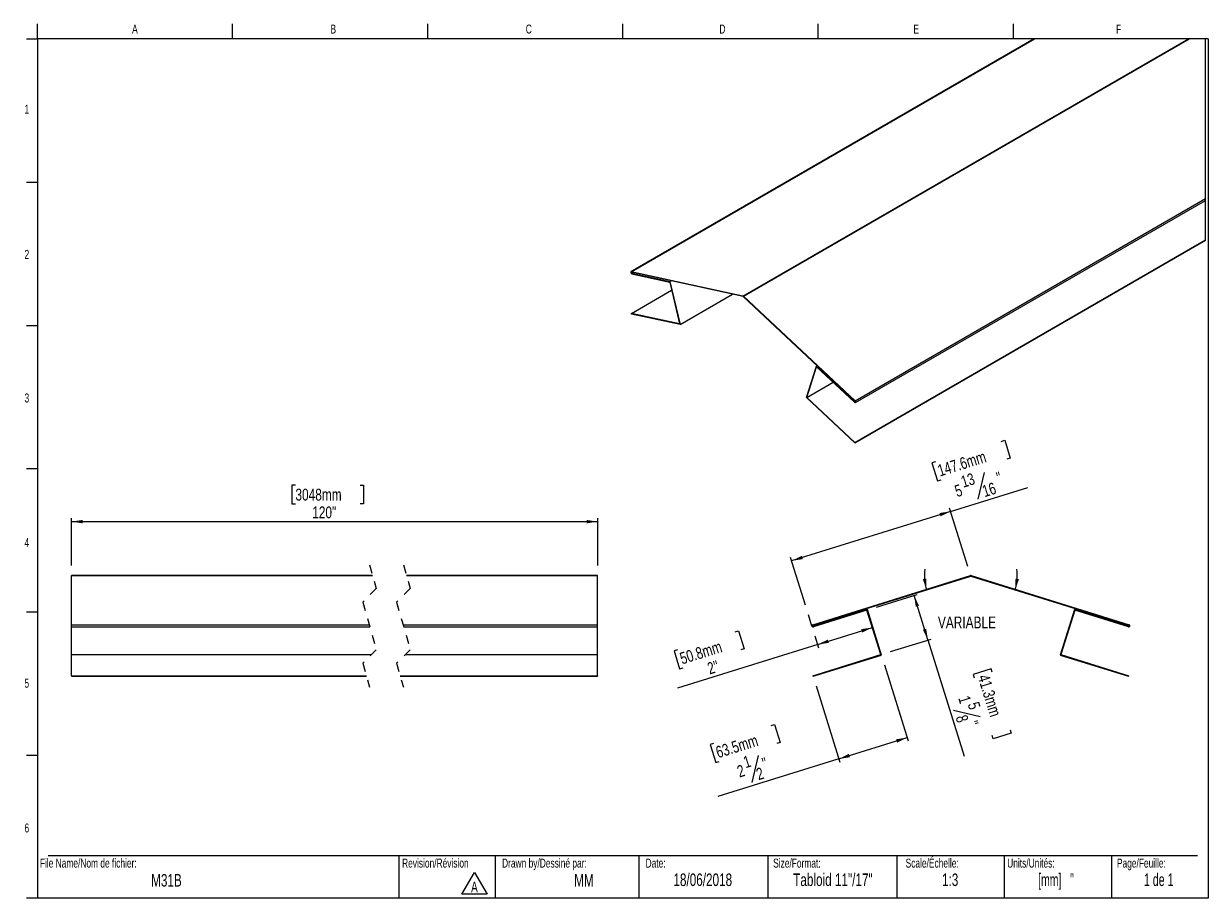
# Model space of a CAD drawing. Header units: inches. Extents: x 0.5 to 24.2, y 0.4 to 15.9.
# Tile 1 of 2: x 0.5 to 14.3, y 0.5 to 10.7. Entities that reach past the tile are written whole.
import ezdxf

# ---------------------------------------------------------------- set-up
doc = ezdxf.new("R2010")
doc.units = ezdxf.units.IN
doc.header["$MEASUREMENT"] = 0
doc.linetypes.add('HIDDEN', pattern=[0.075, 0.05, -0.025])
doc.layers.add('FORMAT', color=7, linetype='Continuous')
doc.styles.add('SLDTEXTSTYLE0', font='TXT', dxfattribs={"width": 0.7})
doc.styles.add('SLDTEXTSTYLE1', font='TXT', dxfattribs={"width": 0.633333})
doc.styles.add('SLDTEXTSTYLE2', font='TXT', dxfattribs={"width": 0.625})
doc.styles.add('SLDTEXTSTYLE3', font='TXT', dxfattribs={"width": 0.75})
doc.dimstyles.new('SLDDIMSTYLE0', dxfattribs={"dimtxt": 0.137795, "dimasz": 0.13, "dimexe": 0, "dimexo": 0.0625, "dimgap": 0.034449, "dimtad": 1, "dimdec": 6, "dimlfac": 3, "dimrnd": 1e-09, "dimzin": 12, "dimdsep": 46, "dimlunit": 5, "dimtxsty": 'SLDTEXTSTYLE3', "dimsah": 1, "dimcen": 0.09, "dimadec": 0, "dimazin": 3, "dimtfac": 1, "dimtofl": 0, "dimtmove": 0, "dimatfit": 3, "dimfxl": 1, "dimfrac": 2, "dimtolj": 1, "dimtzin": 12, "dimarcsym": 0})
doc.dimstyles.new('SLDDIMSTYLE1', dxfattribs={"dimtxt": 0.137795, "dimasz": 0.13, "dimexe": 0, "dimexo": 0.0625, "dimgap": 0.034449, "dimtad": 1, "dimlfac": 3, "dimrnd": 1e-09, "dimzin": 12, "dimdsep": 46, "dimlunit": 5, "dimtxsty": 'SLDTEXTSTYLE3', "dimsah": 1, "dimcen": 0.09, "dimadec": 0, "dimazin": 3, "dimtfac": 1, "dimtofl": 0, "dimtmove": 0, "dimatfit": 3, "dimfxl": 1, "dimfrac": 2, "dimtolj": 1, "dimtzin": 12, "dimarcsym": 0})
doc.dimstyles.new('SLDDIMSTYLE2', dxfattribs={"dimtxt": 0.137795, "dimasz": 0.13, "dimexe": 0, "dimexo": 0.0625, "dimgap": 0.034449, "dimtad": 0, "dimtih": 1, "dimtoh": 1, "dimdec": 4, "dimlfac": 3, "dimzin": 12, "dimdsep": 46, "dimlunit": 5, "dimtxsty": 'SLDTEXTSTYLE3', "dimsah": 1, "dimcen": 0.09, "dimazin": 3, "dimtfac": 1, "dimtofl": 0, "dimtmove": 0, "dimatfit": 3, "dimfxl": 1, "dimfrac": 2, "dimtolj": 1, "dimtzin": 12, "dimarcsym": 0})

# ---------------------------------------------------------------- blocks, each defined once
blk = doc.blocks.new('SW_NOTE_0')
at = {"color": 0, "linetype": 'Continuous', "lineweight": 0}
for p, q in [((-0.098, 0.015), (0.049, 0.269)), ((0.049, 0.269), (0.196, 0.015)), ((0.196, 0.015), (-0.098, 0.015))]:
    blk.add_line(p, q, dxfattribs=at)
at = {"color": 0, "linetype": 'Continuous', "lineweight": 0, "insert": (0.049, 0.161), "char_height": 0.125, "attachment_point": 2, "style": 'SLDTEXTSTYLE0'}
blk.add_mtext('A', dxfattribs=at)
blk = doc.blocks.new('_D')
at = {"layer": 'FORMAT'}
for p, q in [((11.842, 5.834), (11.882, 5.847)), ((11.882, 5.847), (11.947, 5.638)), ((11.076, 5.596), (11.036, 5.583)), ((11.036, 5.583), (11.1, 5.374)), ((11.947, 5.638), (11.907, 5.625)), ((11.1, 5.374), (11.141, 5.387)), ((11.645, 5.472), (11.568, 5.16)), ((11.253, 5.019), (12.15, 5.298)), ((11.253, 5.019), (9.403, 4.444)), ((11.452, 4.379), (11.241, 5.057)), ((9.563, 3.928), (9.391, 4.482))]:
    blk.add_line(p, q, dxfattribs=at)
for points in [[(11.253, 5.019), (11.123, 5), (11.135, 4.962)], [(9.403, 4.444), (9.533, 4.464), (9.521, 4.502)]]:
    blk.add_solid(points, dxfattribs=at)
at = {"layer": 'FORMAT', "attachment_point": 1, "rotation": 17.2729, "style": 'SLDTEXTSTYLE3'}
for s, insert, char_height in [('147.6mm', (11.088, 5.556), 0.1378), ('13', (11.359, 5.425), 0.1378), ('"', (11.772, 5.469), 0.138), ('5', (11.287, 5.316), 0.138), ('16', (11.607, 5.315), 0.1378)]:
    blk.add_mtext(s, dxfattribs=dict(at, insert=insert, char_height=char_height))
blk = doc.blocks.new('_D_1')
at = {"layer": 'FORMAT'}
for p, q in [((8.745, 3.616), (8.785, 3.629)), ((8.785, 3.629), (8.85, 3.42)), ((9.706, 3.47), (10.342, 3.668)), ((9.706, 3.47), (8.073, 2.962)), ((9.674, 3.572), (9.717, 3.432)), ((8.075, 3.408), (8.035, 3.396)), ((8.035, 3.396), (8.1, 3.187)), ((8.85, 3.42), (8.81, 3.407)), ((8.1, 3.187), (8.14, 3.199))]:
    blk.add_line(p, q, dxfattribs=at)
for points in [[(10.342, 3.668), (10.212, 3.649), (10.224, 3.61)], [(9.706, 3.47), (9.836, 3.49), (9.824, 3.528)]]:
    blk.add_solid(points, dxfattribs=at)
at = {"layer": 'FORMAT', "char_height": 0.1378, "attachment_point": 1, "rotation": 17.2729, "style": 'SLDTEXTSTYLE3'}
for s, insert in [('50.8mm', (8.088, 3.369)), ('2"', (8.408, 3.252))]:
    blk.add_mtext(s, dxfattribs=dict(at, insert=insert))
blk = doc.blocks.new('_D_2')
at = {"layer": 'FORMAT'}
for p, q in [((10.392, 3.905), (10.865, 4.052)), ((10.989, 3.523), (10.828, 4.04)), ((10.553, 3.387), (11.026, 3.534)), ((10.989, 3.523), (11.409, 2.17)), ((11.725, 3.187), (11.516, 3.122)), ((11.737, 3.147), (11.725, 3.187)), ((11.516, 3.122), (11.528, 3.082)), ((11.598, 2.627), (11.286, 2.703)), ((11.749, 2.373), (11.736, 2.413)), ((11.958, 2.437), (11.749, 2.373)), ((11.945, 2.478), (11.958, 2.437))]:
    blk.add_line(p, q, dxfattribs=at)
for points in [[(10.828, 4.04), (10.847, 3.91), (10.885, 3.922)], [(10.989, 3.523), (10.969, 3.653), (10.931, 3.641)]]:
    blk.add_solid(points, dxfattribs=at)
at = {"layer": 'FORMAT', "attachment_point": 1, "rotation": 287.2729, "style": 'SLDTEXTSTYLE3'}
for s, insert, char_height in [('41.3mm', (11.698, 3.135), 0.1378), ('1', (11.472, 2.887), 0.138), ('5', (11.581, 2.815), 0.138), ('8', (11.441, 2.664), 0.138), ('"', (11.565, 2.596), 0.138)]:
    blk.add_mtext(s, dxfattribs=dict(at, insert=insert, char_height=char_height))
blk = doc.blocks.new('_D_3')
at = {"layer": 'FORMAT'}
for p, q in [((10.484, 3.235), (10.759, 2.349)), ((9.688, 2.988), (9.964, 2.102)), ((9.164, 2.526), (9.204, 2.538)), ((9.204, 2.538), (9.269, 2.329)), ((9.952, 2.139), (10.748, 2.387)), ((8.495, 2.318), (8.455, 2.305)), ((8.455, 2.305), (8.52, 2.096)), ((9.269, 2.329), (9.229, 2.317)), ((8.52, 2.096), (8.56, 2.109)), ((9.952, 2.139), (8.545, 1.702)), ((9.015, 2.179), (8.939, 1.866))]:
    blk.add_line(p, q, dxfattribs=at)
for points in [[(10.748, 2.387), (10.618, 2.367), (10.63, 2.329)], [(9.952, 2.139), (10.082, 2.159), (10.07, 2.197)]]:
    blk.add_solid(points, dxfattribs=at)
at = {"layer": 'FORMAT', "attachment_point": 1, "rotation": 17.2729, "style": 'SLDTEXTSTYLE3'}
for s, insert, char_height in [('63.5mm', (8.507, 2.278), 0.1378), ('2', (8.755, 2.053), 0.138), ('1', (8.827, 2.162), 0.138), ('"', (9.046, 2.146), 0.138), ('2', (8.977, 2.022), 0.138)]:
    blk.add_mtext(s, dxfattribs=dict(at, insert=insert, char_height=char_height))
blk = doc.blocks.new('_D_4')
at = {"layer": 'FORMAT'}
for start, end in [(171.3469, 197.2729), (171.3469, 197.2729), (342.7271, 8.6531), (342.7271, 8.6531)]:
    blk.add_arc((11.488, 4.266), 0.54, start, end, dxfattribs=at)
for points in [[(10.973, 4.106), (10.969, 4.237), (10.929, 4.23)], [(12.004, 4.106), (12.048, 4.23), (12.008, 4.237)]]:
    blk.add_solid(points, dxfattribs=at)
at = {"layer": 'FORMAT', "insert": (11.105, 3.796), "char_height": 0.1378, "attachment_point": 1, "style": 'SLDTEXTSTYLE3'}
blk.add_mtext('VARIABLE', dxfattribs=at)
blk = doc.blocks.new('_D_5')
at = {"layer": 'FORMAT'}
for p, q in [((3.629, 5.324), (3.587, 5.324)), ((3.587, 5.324), (3.587, 5.106)), ((4.381, 5.324), (4.423, 5.324)), ((4.423, 5.324), (4.423, 5.106)), ((3.587, 5.106), (3.629, 5.106)), ((4.423, 5.106), (4.381, 5.106)), ((1.025, 4.391), (1.025, 4.939)), ((1.025, 4.9), (7.146, 4.9)), ((7.146, 4.391), (7.146, 4.939))]:
    blk.add_line(p, q, dxfattribs=at)
for points in [[(1.025, 4.9), (1.155, 4.88), (1.155, 4.92)], [(7.146, 4.9), (7.016, 4.92), (7.016, 4.88)]]:
    blk.add_solid(points, dxfattribs=at)
at = {"layer": 'FORMAT', "char_height": 0.1378, "attachment_point": 1, "style": 'SLDTEXTSTYLE3'}
for s, insert in [('3048mm', (3.629, 5.283)), ('120"', (3.824, 5.077))]:
    blk.add_mtext(s, dxfattribs=dict(at, insert=insert))

msp = doc.modelspace()

# ---------------------------------------------------------------- linework, layer by layer
at = {"color": 7, "linetype": 'Continuous', "lineweight": 18}
for p, q in [((0.6262516, 10.51707317), (0.6262516, 10.69394495)), ((2.89708494, 10.51707317), (2.89708494, 10.69394495)), ((5.16791827, 10.51707317), (5.16791827, 10.69394495)), ((7.4387516, 10.51707317), (7.4387516, 10.69394495)), ((9.70958494, 10.69394495), (9.70958494, 10.51707317)), ((11.98041827, 10.69394495), (11.98041827, 10.51707317)), ((0.5012516, 10.51707317), (0.6262516, 10.51707317)), ((14.2512516, 10.51707317), (0.6262516, 10.51707317)), ((0.6262516, 10.51707317), (0.6262516, 0.51707317)), ((14.2512516, 10.51707317), (14.2512516, 0.51707317)), ((0.5012516, 8.8504065), (0.6262516, 8.8504065)), ((0.5012516, 7.18373984), (0.6262516, 7.18373984)), ((0.5012516, 5.51707317), (0.6262516, 5.51707317)), ((0.5012516, 3.8504065), (0.6262516, 3.8504065)), ((0.5012516, 2.18373984), (0.6262516, 2.18373984)), ((0.7512516, 1.01707317), (14.1262516, 1.01707317)), ((4.83168021, 1.01707317), (4.83168021, 0.51707317)), ((5.95393245, 1.01707317), (5.95393245, 0.51707317)), ((7.6262516, 1.01707317), (7.6262516, 0.51707317)), ((9.1262516, 1.01707317), (9.1262516, 0.51707317)), ((10.6262516, 1.01707317), (10.6262516, 0.51707317)), ((11.8762516, 1.01707317), (11.8762516, 0.51707317)), ((13.1262516, 1.01707317), (13.1262516, 0.51707317)), ((0.6262516, 0.51707317), (0.5012516, 0.51707317)), ((14.2512516, 0.51707317), (0.6262516, 0.51707317))]:
    msp.add_line(p, q, dxfattribs=at)
at = {"color": 7, "linetype": 'Continuous', "lineweight": 25}
for p, q in [((12.22654926, 10.51707286), (7.533716, 7.80795806)), ((7.5375817, 7.80842269), (12.22961084, 10.51707286)), ((8.83681277, 7.52490718), (14.01995759, 10.51707286)), ((8.84122133, 7.52236186), (14.0287747, 10.51707286)), ((10.1404524, 6.30581776), (14.22015567, 8.66098031)), ((10.14431809, 6.28549038), (14.22015567, 8.63842128)), ((10.13676504, 5.81758532), (14.22015567, 8.17487627)), ((10.13816364, 5.8219751), (14.22015567, 8.17845881)), ((8.83681277, 7.52490718), (7.5375817, 7.80842269)), ((8.83821137, 7.51890134), (7.53898186, 7.80241686)), ((7.54178062, 7.79040441), (7.98742468, 7.69315732)), ((7.54318078, 7.7843978), (7.98432242, 7.68813317)), ((7.53986889, 7.3219385), (8.00683921, 7.59151498)), ((7.98432242, 7.68813317), (8.0980484, 7.20013383)), ((7.98742468, 7.69315732), (8.00175639, 7.70143079)), ((7.98742468, 7.69315732), (8.10395098, 7.19314553)), ((8.10395098, 7.19314553), (8.71486261, 7.54581808)), ((10.13905224, 6.30142798), (8.83982116, 7.51797207)), ((10.1404524, 6.30581776), (8.84122133, 7.52236186)), ((7.54126905, 7.31593267), (7.53986889, 7.3219385)), ((8.0980484, 7.20013383), (7.53986889, 7.3219385)), ((8.10395098, 7.19314553), (7.54126905, 7.31593267)), ((9.57408312, 6.34445596), (9.69060942, 6.70992943)), ((9.57998413, 6.34463118), (9.69371167, 6.7013243)), ((9.69060942, 6.70992943), (9.69814213, 6.71427775)), ((9.69060942, 6.70992943), (10.13625191, 6.29264763)), ((9.69371167, 6.7013243), (10.13485331, 6.28825785)), ((9.57998413, 6.34463118), (9.88598906, 6.52128386)), ((10.13676504, 5.81758532), (9.57408312, 6.34445596)), ((10.13816364, 5.8219751), (9.57998413, 6.34463118)), ((10.13816364, 5.8219751), (10.13676504, 5.81758532)), ((4.52707578, 4.27287247), (1.02462081, 4.27287247)), ((1.02462081, 4.27239894), (1.02462081, 4.27287247)), ((1.02462081, 4.27239894), (4.52721033, 4.27239894)), ((1.02462081, 3.70106865), (1.02462081, 4.27239894)), ((7.1456785, 4.27287247), (4.92077634, 4.27287247)), ((4.92091088, 4.27239894), (7.1456785, 4.27239894)), ((7.1456785, 4.27239894), (7.1456785, 4.27287247)), ((7.1456785, 3.70106865), (7.1456785, 4.27239894)), ((9.64789374, 3.70106865), (11.48528294, 4.27239894)), ((9.64987323, 3.69470264), (11.48726243, 4.26603293)), ((11.48953884, 4.26603293), (13.32692804, 3.69470264)), ((11.49151833, 4.27239894), (13.32890753, 3.70106865)), ((10.28406705, 3.87794013), (9.65383221, 3.68197063)), ((10.27968053, 3.86959463), (9.6558117, 3.67560462)), ((10.44051409, 3.35235644), (10.27968053, 3.86959463)), ((10.44885959, 3.34796993), (10.28406705, 3.87794013)), ((12.69273422, 3.87794013), (12.52794169, 3.34796993)), ((12.69712074, 3.86959463), (12.53628718, 3.35235644)), ((13.32296906, 3.68197063), (12.69273422, 3.87794013)), ((13.32098957, 3.67560462), (12.69712074, 3.86959463)), ((1.02462081, 3.6750033), (1.02462081, 3.70106865)), ((1.02462081, 3.70106865), (4.48743791, 3.70106865)), ((1.02462081, 3.6750033), (4.49485173, 3.6750033)), ((1.02462081, 3.35235644), (1.02462081, 3.6750033)), ((4.88113847, 3.70106865), (7.1456785, 3.70106865)), ((4.88855229, 3.6750033), (7.1456785, 3.6750033)), ((7.1456785, 3.6750033), (7.1456785, 3.70106865)), ((7.1456785, 3.35235644), (7.1456785, 3.6750033)), ((1.02462081, 3.35235644), (4.51276128, 3.35235644)), ((1.02462081, 3.10689968), (1.02462081, 3.35235644)), ((4.90646184, 3.35235644), (7.1456785, 3.35235644)), ((7.1456785, 3.10689968), (7.1456785, 3.35235644)), ((9.65112904, 3.10689969), (10.44051409, 3.35235644)), ((9.65310853, 3.10053368), (10.44885959, 3.34796993)), ((12.52794169, 3.34796993), (13.32369275, 3.10053368)), ((12.53628718, 3.35235644), (13.32567224, 3.10689969)), ((1.02462081, 3.10689968), (4.454161, 3.10689968)), ((1.02462081, 3.10689968), (1.02462081, 3.10053369)), ((1.02462081, 3.10053369), (4.45597104, 3.10053369)), ((4.84786156, 3.10689968), (7.1456785, 3.10689968)), ((4.8496716, 3.10053369), (7.1456785, 3.10053369)), ((7.1456785, 3.10689968), (7.1456785, 3.10053369)), ((9.65112904, 3.10689969), (9.65310853, 3.10053368)), ((13.32369275, 3.10053368), (13.32567224, 3.10689969))]:
    msp.add_line(p, q, dxfattribs=at)
at = {"color": 8, "linetype": 'Continuous', "lineweight": 25}
for p, q in [((7.54178062, 7.79040441), (7.5561139, 7.79867788)), ((10.13625191, 6.29264763), (10.14215449, 6.29605417))]:
    msp.add_line(p, q, dxfattribs=at)
at = {"color": 7, "linetype": 'HIDDEN', "lineweight": 18}
for p, q in [((4.49152363, 4.39787247), (4.57026378, 4.12102793)), ((4.88522441, 4.39787247), (4.96396457, 4.12102793)), ((4.57026378, 4.12102793), (4.41278347, 3.96354762)), ((4.96396457, 4.12102793), (4.80648426, 3.96354762)), ((4.41278347, 3.96354762), (4.57026378, 3.40985854)), ((4.80648426, 3.96354762), (4.96396457, 3.40985854)), ((4.57026378, 3.40985854), (4.41278347, 3.25237822)), ((4.96396457, 3.40985854), (4.80648426, 3.25237822)), ((4.41278347, 3.25237822), (4.49152363, 2.97553368)), ((4.80648426, 3.25237822), (4.88522441, 2.97553368))]:
    msp.add_line(p, q, dxfattribs=at)
at = {"color": 7, "linetype": 'Continuous', "lineweight": 18, "flags": 128}
msp.add_lwpolyline([(14.22015567, 8.17487627), (14.22015567, 8.17845881), (14.22015567, 8.63842128), (14.22015567, 8.66098031), (14.22015567, 10.51707286), (14.0287747, 10.51707286), (14.01995759, 10.51707286), (12.22961084, 10.51707286), (12.22654926, 10.51707286)], dxfattribs=at)
at = {"color": 7, "linetype": 'Continuous', "lineweight": 25, "flags": 128}
for points in [[(7.5375817, 7.80842269), (7.5343496, 7.80825999), (7.53203581, 7.80629351), (7.53099234, 7.80282205), (7.53137875, 7.79837516), (7.5331356, 7.79362869), (7.53599537, 7.7893054), (7.53952315, 7.78606469), (7.54318078, 7.7843978)], [(7.53898186, 7.80241686), (7.53736581, 7.80233551), (7.53620813, 7.80135227), (7.53568718, 7.79961654), (7.53587961, 7.7973927), (7.53675881, 7.79501947), (7.5381887, 7.79285821), (7.53995181, 7.79123747), (7.54178062, 7.79040441)], [(10.13485331, 6.28825785), (10.13851094, 6.28570002), (10.14203873, 6.28486852), (10.1448985, 6.28588931), (10.14665535, 6.2886075), (10.14704176, 6.29260931), (10.14599829, 6.29728538), (10.1436845, 6.3019239), (10.1404524, 6.30581776)], [(10.13625191, 6.29264763), (10.13808229, 6.29136872), (10.1398454, 6.29095336), (10.14127529, 6.29146336), (10.14215449, 6.29282285), (10.14234692, 6.29482375), (10.1418244, 6.29716179), (10.14066829, 6.29948105), (10.13905224, 6.30142798)]]:
    msp.add_lwpolyline(points, dxfattribs=at)
at = {"color": 7, "linetype": 'Continuous', "lineweight": 25}
for centre, radius, start, end in [((8.83429951, 7.51546363), 0.00977226, 44.902191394, 75.096986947), ((8.8372947, 7.5154544), 0.00356675, 44.900177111, 75.107626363), ((11.48840064, 4.26237247), 0.0105, 72.727085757, 107.272914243), ((11.48840064, 4.26237247), 0.00383333, 72.727085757, 107.272914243), ((9.65185272, 3.68833664), 0.01333333, 107.272914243, 287.272914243), ((9.65185272, 3.68833664), 0.00666667, 107.272914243, 287.272914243), ((13.32494855, 3.68833664), 0.01333333, 252.727085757, 72.727085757), ((13.32494855, 3.68833664), 0.00666667, 252.727085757, 72.727085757)]:
    msp.add_arc(centre, radius, start, end, dxfattribs=at)
at = {"layer": 'FORMAT', "lineweight": 18}
msp.add_line((9.63912071, 3.68437766), (9.59851134, 3.81497674), dxfattribs=at)

# ---------------------------------------------------------------- block references
at = {"color": 7, "linetype": 'Continuous', "lineweight": 0}
msp.add_blockref('SW_NOTE_0', (5.66292394, 0.55004025), dxfattribs=at)

# ---------------------------------------------------------------- texts
for s, insert, char_height, attachment_point, style in [('A', (1.76142579, 10.6839024), 0.10416667, 2, 'SLDTEXTSTYLE0'), ('B', (4.06958911, 10.6839024), 0.10416667, 2, 'SLDTEXTSTYLE0'), ('C', (6.34413178, 10.6839024), 0.10416667, 2, 'SLDTEXTSTYLE0'), ('D', (8.59747332, 10.6839024), 0.10416667, 2, 'SLDTEXTSTYLE0'), ('E', (10.8526565, 10.6839024), 0.10416667, 2, 'SLDTEXTSTYLE0'), ('F', (13.20742543, 10.6839024), 0.10416667, 2, 'SLDTEXTSTYLE0'), ('1', (0.5037246, 9.75182478), 0.10416667, 2, 'SLDTEXTSTYLE0'), ('2', (0.5037246, 8.06186262), 0.10416667, 2, 'SLDTEXTSTYLE0'), ('3', (0.5037246, 6.39100017), 0.10416667, 2, 'SLDTEXTSTYLE0'), ('4', (0.5037246, 4.7085424), 0.10416667, 2, 'SLDTEXTSTYLE0'), ('5', (0.5037246, 3.07157689), 0.10416667, 2, 'SLDTEXTSTYLE0'), ('6', (0.5037246, 1.38784093), 0.10416667, 2, 'SLDTEXTSTYLE0'), ('File Name/Nom de fichier:', (0.65493189, 0.97867855), 0.1041666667, 1, 'SLDTEXTSTYLE0'), ('Revision/Révision', (4.87009835, 0.97867855), 0.1041666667, 1, 'SLDTEXTSTYLE0'), ('Drawn by/Dessiné par:', (6.03329934, 0.97867855), 0.1041666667, 1, 'SLDTEXTSTYLE0'), ('Date:', (7.70350905, 0.97867855), 0.104166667, 1, 'SLDTEXTSTYLE0'), ('Size/Format:', (9.18750927, 0.97867855), 0.1041666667, 1, 'SLDTEXTSTYLE0'), ('Scale/Échelle:', (10.72938767, 0.97867855), 0.1041666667, 1, 'SLDTEXTSTYLE0'), ('Units/Unités:', (11.91111672, 0.97867855), 0.1041666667, 1, 'SLDTEXTSTYLE0'), ('Page/Feuille:', (13.18799756, 0.97867855), 0.1041666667, 1, 'SLDTEXTSTYLE0'), ('M31B', (2.1283142, 0.79939677), 0.145833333, 2, 'SLDTEXTSTYLE0'), ('MM', (6.98639338, 0.79939676), 0.145833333, 2, 'SLDTEXTSTYLE0'), ('18/06/2018', (8.36878578, 0.80596202), 0.145833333, 2, 'SLDTEXTSTYLE0'), ('Tabloid 11"/17"', (9.88310669, 0.80596202), 0.1458333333, 2, 'SLDTEXTSTYLE0'), ('1:3', (11.24744214, 0.80596202), 0.145833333, 2, 'SLDTEXTSTYLE0'), ('[mm]   "', (12.47899807, 0.80596202), 0.145833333, 2, 'SLDTEXTSTYLE2'), ('1 de 1', (13.67421983, 0.80596202), 0.145833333, 2, 'SLDTEXTSTYLE1')]:
    msp.add_mtext(s, dxfattribs=dict(at, insert=insert, char_height=char_height, attachment_point=attachment_point, style=style))

# ---------------------------------------------------------------- dimensions: what is measured, and where the dimension line sits
at = {"layer": 'FORMAT'}
for base, p1, p2, angle, dimstyle, picture, middle in [((9.40290342, 4.44404873), (11.48726243, 4.26603293), (9.59851134, 3.81497674), 17.272914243, 'SLDDIMSTYLE0', '_D', (11.63790144, 5.13901421)), ((10.82770333, 4.04000057), (10.44051409, 3.35235644), (10.27968053, 3.86959463), 287.272914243, 'SLDDIMSTYLE0', '_D_2', (11.26517024, 2.63311389)), ((10.34235349, 3.66803939), (9.63912071, 3.68437766), (10.27968053, 3.86959463), 17.272914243, 'SLDDIMSTYLE1', '_D_1', (8.53615718, 3.10640844)), ((10.74779264, 2.38660595), (9.65310853, 3.10053368), (10.44885959, 3.34796993), 17.272914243, 'SLDDIMSTYLE0', '_D_3', (9.00859813, 1.84580899))]:
    dim = msp.add_linear_dim(base=base, p1=p1, p2=p2, angle=angle, dimstyle=dimstyle, dxfattribs=at)
    dim.commit()
    dim.dimension.update_dxf_attribs({"geometry": picture, "text_midpoint": middle, "dimtype": 160})
dim = msp.add_linear_dim(base=(7.14567786, 4.89955791), p1=(1.02462145, 4.27239894), p2=(7.14567786, 4.27239894), angle=0, text='120"', dimstyle='SLDDIMSTYLE1', dxfattribs=at)
dim.commit()
dim.dimension.update_dxf_attribs({"geometry": '_D_5', "text_midpoint": (4.0047918, 4.89955791), "dimtype": 160})
dim = msp.add_angular_dim_2l(base=(10.94979541, 4.22579545), line1=((13.32692804, 3.69470264), (11.48953884, 4.26603293)), line2=((11.48726243, 4.26603293), (9.64987323, 3.69470264)), text='VARIABLE', dimstyle='SLDDIMSTYLE2', dxfattribs=at)
dim.commit()
dim.dimension.update_dxf_attribs({"geometry": '_D_4', "text_midpoint": (11.52595533, 3.72756137), "dimtype": 162})

doc.saveas('drawing.dxf')
